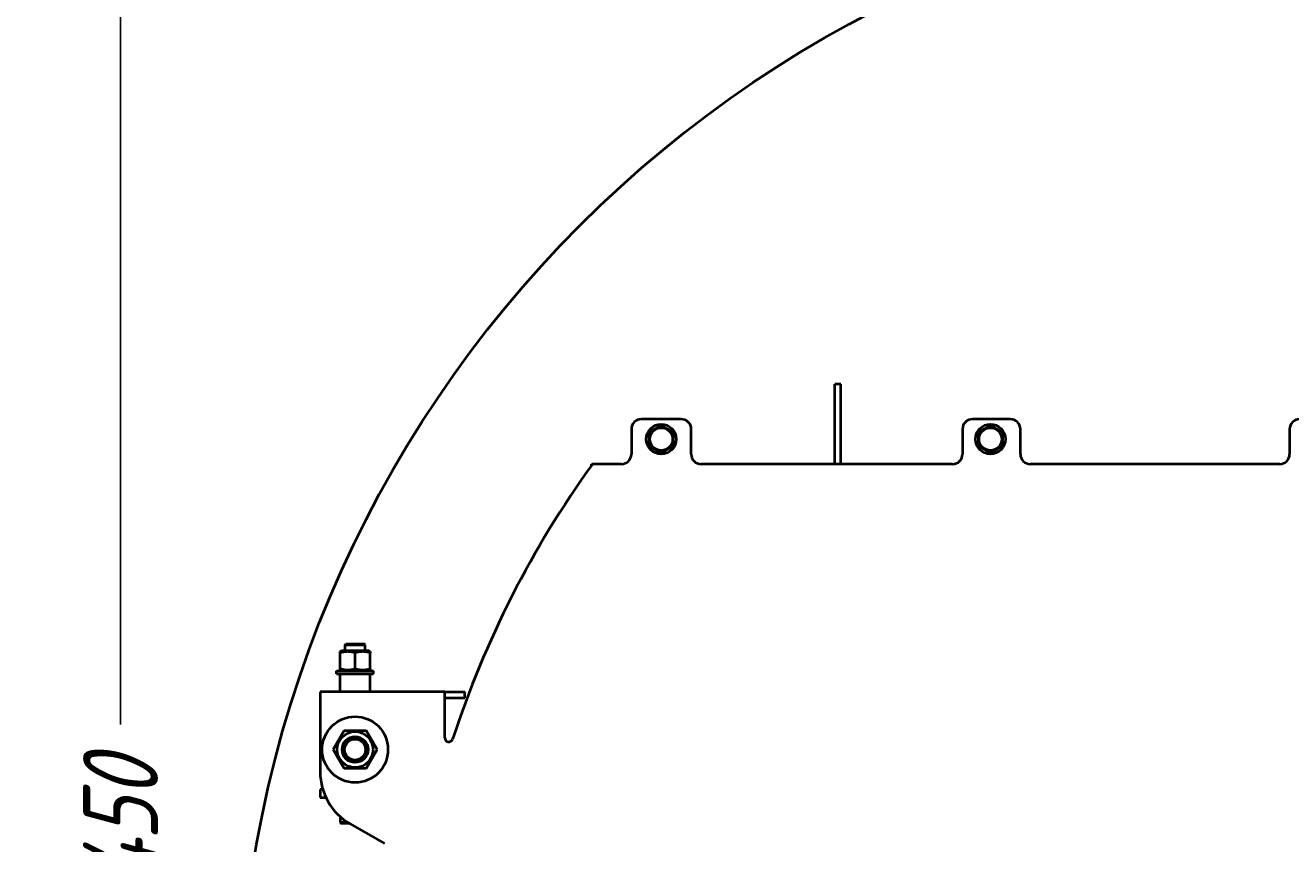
# Model space of a CAD drawing. Header units: millimetres. Extents: x -4428 to 4131, y -3615 to 4038.
# Tile 153 of 172: x 1098 to 2367, y 2280 to 3100. Entities that reach past the tile are written whole.
import ezdxf

# ---------------------------------------------------------------- set-up
doc = ezdxf.new("R2010")
doc.units = ezdxf.units.MM
doc.linetypes.add('K5LT_BASIC', pattern=[0])
doc.linetypes.add('K5LT_THIN', pattern=[0])
doc.layers.add('Системный слой', color=7, linetype='Continuous')
doc.styles.add('KDIMTEXTSTYLE', font='GOST_AU.SHX', dxfattribs={"width": 0.96, "oblique": 15, "height": 5})
doc.dimstyles.new('KDIMSTYLE (1.00)', dxfattribs={"dimtxt": 5, "dimasz": 1, "dimexe": 2, "dimexo": 0, "dimgap": 1, "dimtad": 1, "dimtxsty": 'KDIMTEXTSTYLE', "dimsah": 1, "dimcen": 0, "dimdle": 1, "dimadec": 0, "dimazin": 0, "dimtfac": 0.667, "dimtmove": 0, "dimatfit": 3, "dimfxl": 1, "dimtvp": 1, "dimtolj": 1, "dimtzin": 0, "dimarcsym": 0})

# ---------------------------------------------------------------- blocks, each defined once
blk = doc.blocks.new('KDIMARROW_01')
at = {"layer": 'Системный слой'}
blk.add_hatch(color=0, dxfattribs=at).paths.add_polyline_path([(-5, -0.7), (0, 0), (-5, 0.7), (-4.5, 0)])
at = {"layer": 'Системный слой', "color": 0, "linetype": 'K5LT_THIN', "lineweight": 20}
for p, q in [((-4.5, 0), (-5, 0.7)), ((-5, 0.7), (0, 0)), ((0, 0), (-5, -0.7)), ((-5, -0.7), (-4.5, 0)), ((0, 0), (-1, 0))]:
    blk.add_line(p, q, dxfattribs=at)
blk = doc.blocks.new('U9')
at = {"layer": 'Системный слой', "color": 150, "linetype": 'K5LT_BASIC', "lineweight": 40, "true_color": 0x0080ff}
for p, q in [((1915.9, 2740.6), (1909.9, 2740.6)), ((1909.9, 2685.6), (1909.9, 2740.6)), ((1915.9, 2685.6), (1915.9, 2740.6)), ((1755.9, 2705.6), (1715.9, 2705.6)), ((2085.9, 2705.6), (2047.9, 2705.6)), ((1705.9, 2695.6), (1705.9, 2670.6)), ((1723.9, 2692.5), (1735.9, 2699.4)), ((1723.9, 2678.6), (1723.9, 2692.5)), ((1735.9, 2699.4), (1747.9, 2692.5)), ((1747.9, 2692.5), (1747.9, 2678.6)), ((1765.9, 2670.6), (1765.9, 2695.6)), ((2037.9, 2695.6), (2037.9, 2670.6)), ((2053.9, 2692.5), (2065.9, 2699.4)), ((2053.9, 2678.6), (2053.9, 2692.5)), ((2065.9, 2699.4), (2077.9, 2692.5)), ((2077.9, 2692.5), (2077.9, 2678.6)), ((2095.9, 2670.6), (2095.9, 2695.6)), ((2365.9, 2695.6), (2365.9, 2670.6)), ((1735.9, 2671.7), (1723.9, 2678.6)), ((1747.9, 2678.6), (1735.9, 2671.7)), ((1909.9, 2660.6), (1909.9, 2685.6)), ((1915.9, 2660.6), (1915.9, 2685.6)), ((2065.9, 2671.7), (2053.9, 2678.6)), ((2077.9, 2678.6), (2065.9, 2671.7)), ((1665.9, 2659.2), (1665.9, 2660.6)), ((1665.9, 2660.6), (1666.9, 2660.6)), ((1695.9, 2660.6), (1666.9, 2660.6)), ((2027.9, 2660.6), (1775.9, 2660.6)), ((2355.9, 2660.6), (2105.9, 2660.6)), ((1418.9, 2479.6), (1419.9, 2480.6)), ((1418.9, 2473.6), (1418.9, 2479.6)), ((1418.9, 2479.6), (1438.9, 2479.6)), ((1419.9, 2480.6), (1437.9, 2480.6)), ((1438.9, 2479.6), (1437.9, 2480.6)), ((1438.9, 2473.6), (1438.9, 2479.6)), ((1413.9, 2472.7), (1415.4, 2473.6)), ((1413.9, 2471.4), (1413.9, 2472.7)), ((1413.9, 2455.8), (1413.9, 2471.4)), ((1428.9, 2473.6), (1415.4, 2473.6)), ((1442.4, 2473.6), (1428.9, 2473.6)), ((1428.9, 2455.8), (1428.9, 2471.4)), ((1443.9, 2472.7), (1442.4, 2473.6)), ((1443.9, 2472.7), (1443.9, 2471.4)), ((1443.9, 2455.8), (1443.9, 2471.4)), ((1410.4, 2450.6), (1410.4, 2453.6)), ((1410.4, 2453.6), (1447.4, 2453.6)), ((1410.4, 2450.6), (1447.4, 2450.6)), ((1413.9, 2454.4), (1413.9, 2455.8)), ((1415.4, 2453.6), (1413.9, 2454.4)), ((1413.9, 2432.6), (1413.9, 2450.6)), ((1442.4, 2453.6), (1443.9, 2454.4)), ((1443.9, 2455.8), (1443.9, 2454.4)), ((1443.9, 2432.6), (1443.9, 2450.6)), ((1447.4, 2450.6), (1447.4, 2453.6)), ((1393.9, 2432.6), (1393.9, 2418.6)), ((1518.9, 2432.6), (1393.9, 2432.6)), ((1518.9, 2418.6), (1518.9, 2432.6)), ((1518.9, 2432.6), (1538.9, 2432.6)), ((1518.9, 2426.6), (1538.9, 2426.6)), ((1538.9, 2426.6), (1538.9, 2432.6)), ((1393.9, 2418.6), (1393.9, 2352.2)), ((1518.9, 2386.3), (1518.9, 2418.6)), ((1407, 2374.6), (1418, 2393.6)), ((1418, 2393.6), (1439.9, 2393.6)), ((1439.9, 2393.6), (1450.9, 2374.6)), ((1418, 2355.6), (1407, 2374.6)), ((1450.9, 2374.6), (1439.9, 2355.6)), ((1439.9, 2355.6), (1418, 2355.6)), ((1396.6, 2334.6), (1393.9, 2334.6)), ((1393.9, 2334.6), (1393.9, 2326.6)), ((1393.9, 2326.6), (1399.7, 2326.6)), ((1413.9, 2307.5), (1413.9, 2301.6)), ((1413.9, 2301.6), (1414.9, 2300.6)), ((1421.8, 2301.6), (1413.9, 2301.6)), ((1423.4, 2300.6), (1414.9, 2300.6)), ((1423.9, 2300.3), (1458.4, 2280.4))]:
    blk.add_line(p, q, dxfattribs=at)
for centre, radius in [((2481.9, 2072.6), 1170), ((1735.9, 2685.6), 15), ((1735.9, 2685.6), 11.4), ((2065.9, 2685.6), 15), ((2065.9, 2685.6), 11.4), ((1428.9, 2374.6), 33), ((1428.9, 2374.6), 18), ((1428.9, 2374.6), 13), ((1428.9, 2374.6), 12), ((1428.9, 2374.6), 10.5)]:
    blk.add_circle(centre, radius, dxfattribs=at)
for centre, radius, start, end in [((1715.9, 2695.6), 10, 90, 180), ((1755.9, 2695.6), 10, 0, 90), ((2047.9, 2695.6), 10, 90, 180), ((2085.9, 2695.6), 10, 0, 90), ((2375.9, 2695.6), 10, 90, 180), ((1695.9, 2670.6), 10, 270, 0), ((1775.9, 2670.6), 10, 180, 270), ((2027.9, 2670.6), 10, 270, 0), ((2105.9, 2670.6), 10, 180, 270), ((2355.9, 2670.6), 10, 270, 0), ((2481.9, 2072.6), 1005, 144.1917, 161.8871), ((1522.9, 2386.3), 4, 180, 341.8871), ((1453.9, 2352.2), 60, 180, 240)]:
    blk.add_arc(centre, radius, start, end, dxfattribs=at)
at = {"layer": 'Системный слой', "color": 7, "linetype": 'K5LT_THIN', "lineweight": 20}
blk.add_arc((1428.9, 2374.6), 10.9, 70, 340, dxfattribs=at)
at = {"layer": 'Системный слой', "color": 150, "linetype": 'K5LT_BASIC', "lineweight": 40, "true_color": 0x0080ff}
for points in [[(1428.9, 2471.4), (1428.2, 2471.6), (1427, 2472), (1425.6, 2472.3), (1424.7, 2472.4), (1424, 2472.5), (1423.3, 2472.6), (1422.4, 2472.7), (1421.5, 2472.7), (1420.6, 2472.7), (1419.8, 2472.6), (1418.9, 2472.6), (1418.1, 2472.4), (1417.1, 2472.2), (1415.7, 2471.9), (1414.6, 2471.6), (1413.9, 2471.4)], [(1443.9, 2471.4), (1443.2, 2471.6), (1442, 2472), (1440.6, 2472.3), (1439.7, 2472.4), (1439, 2472.5), (1438.3, 2472.6), (1437.4, 2472.7), (1436.5, 2472.7), (1435.6, 2472.7), (1434.8, 2472.6), (1433.9, 2472.6), (1433.1, 2472.4), (1432.1, 2472.2), (1430.7, 2471.9), (1429.6, 2471.6), (1428.9, 2471.4)], [(1413.9, 2455.8), (1414.7, 2455.5), (1415.8, 2455.2), (1417.3, 2454.9), (1418.1, 2454.7), (1418.9, 2454.6), (1419.6, 2454.5), (1420.5, 2454.5), (1421.4, 2454.4), (1422.2, 2454.4), (1423.1, 2454.5), (1423.9, 2454.6), (1424.8, 2454.7), (1425.8, 2454.9), (1427.2, 2455.2), (1428.3, 2455.6), (1428.9, 2455.8)], [(1428.9, 2455.8), (1429.7, 2455.5), (1430.8, 2455.2), (1432.3, 2454.9), (1433.1, 2454.7), (1433.9, 2454.6), (1434.6, 2454.5), (1435.5, 2454.5), (1436.4, 2454.4), (1437.2, 2454.4), (1438.1, 2454.5), (1438.9, 2454.6), (1439.8, 2454.7), (1440.8, 2454.9), (1442.2, 2455.2), (1443.3, 2455.6), (1443.9, 2455.8)]]:
    blk.add_open_spline(points, degree=3, knots=[0, 0, 0, 0, 2.605527, 4.02085, 4.933638, 5.484881, 6.49485, 7.414784, 8.499661, 9.344631, 10.327891, 11.304749, 12.273715, 13.232361, 14.655984, 17, 17, 17, 17], dxfattribs=at)

msp = doc.modelspace()

# ---------------------------------------------------------------- block references
at = {"layer": 'Системный слой'}
msp.add_blockref('U9', (0, 0), dxfattribs=at)

# ---------------------------------------------------------------- dimensions: what is measured, and where the dimension line sits
at = {"layer": 'Системный слой', "color": 7}
msp.add_linear_dim(base=(1193.735, 555.572), p1=(2055.709, 4008.572), p2=(1631.931, 555.572), angle=90, location=(1193.735, 2282.072), text='\\H75.0;\\W0.965;\\Q15;\\H75.0;\\W0.965;\\Q15;\\Q15;3450', dimstyle='KDIMSTYLE (1.00)', override={"dimexo": 0, "dimblk1": 'KDIMARROW_01', "dimblk2": 'KDIMARROW_01', "dimse1": 0, "dimse2": 0, "dimclrt": 7, "dimtolj": 1}, dxfattribs=at).render()

doc.saveas('drawing.dxf')
